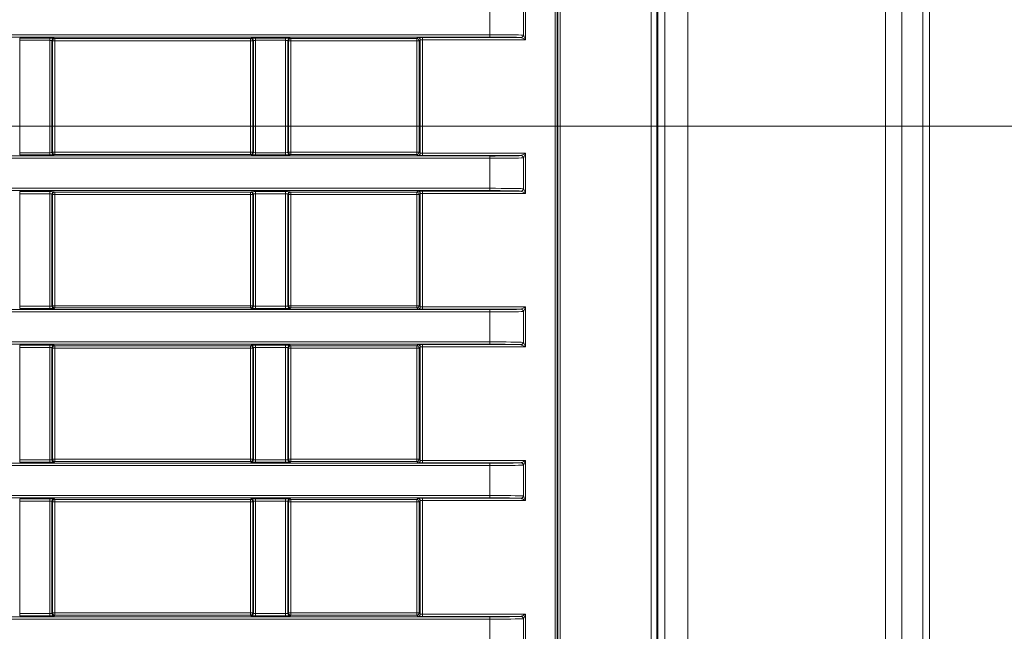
# Model space of a CAD drawing. Header units: millimetres. Extents: x 0 to 1118, y 0 to 864.
# Tile 140 of 146: x 360 to 382, y 455 to 469. Entities that reach past the tile are written whole.
import ezdxf

# ---------------------------------------------------------------- set-up
doc = ezdxf.new("R2010")
doc.units = ezdxf.units.MM
doc.styles.add('SLDTEXTSTYLE3', font='TXT', dxfattribs={"width": 0.605})
doc.dimstyles.new('SLDDIMSTYLE1', dxfattribs={"dimtxt": 3.175, "dimasz": 3.302, "dimexe": 0, "dimexo": 0.0625, "dimgap": 0.79375, "dimtad": 0, "dimtih": 1, "dimtoh": 1, "dimdec": 1, "dimlfac": 4, "dimrnd": 1e-09, "dimzin": 12, "dimdsep": 46, "dimtxsty": 'SLDTEXTSTYLE3', "dimsah": 1, "dimcen": 0.09, "dimadec": 0, "dimazin": 3, "dimtfac": 1, "dimtofl": 0, "dimtmove": 0, "dimatfit": 3, "dimfxl": 1, "dimfrac": 2, "dimtolj": 1, "dimtzin": 12, "dimarcsym": 0})
doc.dimstyles.new('SLDDIMSTYLE2', dxfattribs={"dimtxt": 3.175, "dimasz": 3.302, "dimexe": 0, "dimexo": 0.0625, "dimgap": 0.79375, "dimtad": 0, "dimtih": 1, "dimtoh": 1, "dimdec": 1, "dimlfac": 4, "dimrnd": 1e-09, "dimzin": 4, "dimdsep": 46, "dimtxsty": 'SLDTEXTSTYLE3', "dimsah": 1, "dimcen": 0.09, "dimadec": 0, "dimazin": 1, "dimtfac": 1, "dimtofl": 0, "dimtmove": 0, "dimatfit": 3, "dimfxl": 1, "dimfrac": 2, "dimtolj": 1, "dimtzin": 12, "dimarcsym": 0})

# ---------------------------------------------------------------- blocks, each defined once
blk = doc.blocks.new('_D')
at = {"color": 7, "linetype": 'Continuous', "lineweight": 0}
for p, q in [((289.561, 466.355), (439.976, 466.355)), ((438.376, 466.355), (438.376, 449.404)), ((438.376, 427.58), (438.376, 444.531)), ((376.919, 427.58), (439.976, 427.58))]:
    blk.add_line(p, q, dxfattribs=at)
for points in [[(438.376, 466.355), (437.868, 463.053), (438.884, 463.053)], [(438.376, 427.58), (438.884, 430.882), (437.868, 430.882)]]:
    blk.add_solid(points, dxfattribs=at)
at = {"color": 7, "linetype": 'Continuous', "lineweight": 0, "insert": (432.919, 448.624), "char_height": 3.175, "attachment_point": 1, "style": 'SLDTEXTSTYLE3'}
blk.add_mtext('155.1', dxfattribs=at)
blk = doc.blocks.new('_D_1')
at = {"color": 7, "linetype": 'Continuous', "lineweight": 0}
for p, q in [((365.399, 533.33), (459.026, 533.33)), ((457.426, 533.33), (457.426, 482.891)), ((457.426, 427.58), (457.426, 478.019)), ((376.919, 427.58), (459.026, 427.58))]:
    blk.add_line(p, q, dxfattribs=at)
for points in [[(457.426, 533.33), (456.918, 530.028), (457.934, 530.028)], [(457.426, 427.58), (457.934, 430.882), (456.918, 430.882)]]:
    blk.add_solid(points, dxfattribs=at)
at = {"color": 7, "linetype": 'Continuous', "lineweight": 0, "insert": (451.969, 482.111), "char_height": 3.175, "attachment_point": 1, "style": 'SLDTEXTSTYLE3'}
blk.add_mtext('423.0', dxfattribs=at)

msp = doc.modelspace()

# ---------------------------------------------------------------- linework, layer by layer
at = {"color": 7, "linetype": 'Continuous', "lineweight": 15}
for p, q in [((374.134, 436.03), (374.134, 494.63)), ((374.259, 494.63), (374.259, 436.03)), ((374.277, 494.638), (374.277, 436.022)), ((374.432, 493.705), (374.432, 436.955)), ((374.932, 493.705), (374.932, 436.955)), ((379.225, 493.705), (379.225, 436.955)), ((379.578, 493.705), (379.578, 436.955)), ((380.036, 493.705), (380.036, 436.955)), ((380.182, 493.705), (380.182, 436.955)), ((372.047, 439.075), (372.047, 491.584)), ((372.097, 491.584), (372.097, 439.075)), ((372.106, 439.066), (372.106, 491.594)), ((372.156, 491.594), (372.156, 439.066)), ((371.409, 469.101), (371.409, 468.231)), ((370.628, 468.34), (370.628, 468.992)), ((371.36, 468.329), (371.36, 469.004)), ((344.302, 468.34), (370.628, 468.34)), ((370.628, 468.29), (344.302, 468.29)), ((360.419, 468.268), (361.07, 468.268)), ((360.419, 468.268), (360.419, 468.218)), ((361.07, 468.218), (360.419, 468.218)), ((360.419, 468.218), (360.419, 465.778)), ((361.07, 468.268), (361.07, 468.218)), ((361.07, 465.778), (361.07, 468.218)), ((361.12, 468.216), (361.12, 465.78)), ((361.132, 468.205), (361.12, 468.216)), ((361.132, 465.791), (361.132, 468.205)), ((361.182, 468.205), (361.132, 468.205)), ((361.17, 468.266), (361.182, 468.255)), ((361.182, 468.255), (365.432, 468.255)), ((361.182, 468.255), (361.182, 468.205)), ((361.182, 468.205), (361.182, 465.791)), ((365.432, 468.205), (361.182, 468.205)), ((365.432, 468.255), (365.444, 468.266)), ((365.432, 468.205), (365.432, 468.255)), ((365.482, 468.205), (365.432, 468.205)), ((365.432, 465.791), (365.432, 468.205)), ((365.494, 468.216), (365.482, 468.205)), ((365.482, 468.205), (365.482, 465.791)), ((365.494, 465.78), (365.494, 468.216)), ((365.544, 468.268), (366.195, 468.268)), ((365.544, 468.268), (365.544, 468.218)), ((366.195, 468.218), (365.544, 468.218)), ((365.544, 468.218), (365.544, 465.778)), ((366.195, 468.268), (366.195, 468.218)), ((366.195, 465.778), (366.195, 468.218)), ((366.245, 468.216), (366.245, 465.78)), ((366.257, 468.205), (366.245, 468.216)), ((366.257, 465.791), (366.257, 468.205)), ((366.307, 468.205), (366.257, 468.205)), ((366.295, 468.266), (366.307, 468.255)), ((366.307, 468.255), (369.044, 468.255)), ((366.307, 468.255), (366.307, 468.205)), ((366.307, 468.205), (366.307, 465.791)), ((369.044, 468.205), (366.307, 468.205)), ((369.044, 468.255), (369.069, 468.279)), ((369.044, 468.255), (369.044, 468.205)), ((369.044, 465.791), (369.044, 468.205)), ((369.094, 468.205), (369.044, 468.205)), ((369.119, 468.229), (369.094, 468.205)), ((369.094, 468.205), (369.094, 465.791)), ((369.119, 465.767), (369.119, 468.229)), ((369.169, 468.281), (371.307, 468.281)), ((369.169, 468.281), (369.169, 468.231)), ((371.409, 468.231), (369.169, 468.231)), ((369.169, 468.231), (369.169, 465.765)), ((370.628, 468.34), (370.628, 468.29)), ((344.302, 465.706), (370.628, 465.706)), ((370.628, 465.656), (344.302, 465.656)), ((360.419, 465.778), (360.419, 465.728)), ((360.419, 465.778), (361.07, 465.778)), ((361.07, 465.728), (360.419, 465.728)), ((361.07, 465.778), (361.07, 465.728)), ((361.12, 465.78), (361.132, 465.791)), ((361.132, 465.791), (361.182, 465.791)), ((361.182, 465.741), (361.17, 465.73)), ((361.182, 465.791), (361.182, 465.741)), ((361.182, 465.791), (365.432, 465.791)), ((365.432, 465.741), (361.182, 465.741)), ((365.432, 465.741), (365.432, 465.791)), ((365.432, 465.791), (365.482, 465.791)), ((365.444, 465.73), (365.432, 465.741)), ((365.482, 465.791), (365.494, 465.78)), ((365.544, 465.778), (365.544, 465.728)), ((365.544, 465.778), (366.195, 465.778)), ((366.195, 465.728), (365.544, 465.728)), ((366.195, 465.778), (366.195, 465.728)), ((366.245, 465.78), (366.257, 465.791)), ((366.257, 465.791), (366.307, 465.791)), ((366.307, 465.741), (366.295, 465.73)), ((366.307, 465.791), (366.307, 465.741)), ((366.307, 465.791), (369.044, 465.791)), ((369.044, 465.741), (366.307, 465.741)), ((369.044, 465.741), (369.044, 465.791)), ((369.044, 465.791), (369.094, 465.791)), ((369.069, 465.717), (369.044, 465.741)), ((369.094, 465.791), (369.119, 465.767)), ((369.169, 465.715), (369.169, 465.765)), ((369.169, 465.765), (371.409, 465.765)), ((371.307, 465.715), (369.169, 465.715)), ((370.628, 465.656), (370.628, 465.706)), ((370.628, 465.004), (370.628, 465.656)), ((371.36, 464.992), (371.36, 465.667)), ((371.409, 465.765), (371.409, 464.895)), ((344.302, 465.004), (370.628, 465.004)), ((370.628, 465.004), (370.628, 464.954)), ((370.628, 464.954), (344.302, 464.954)), ((360.419, 464.932), (361.07, 464.932)), ((360.419, 464.932), (360.419, 464.882)), ((361.07, 464.882), (360.419, 464.882)), ((360.419, 464.882), (360.419, 462.442)), ((361.07, 464.932), (361.07, 464.882)), ((361.07, 462.442), (361.07, 464.882)), ((361.12, 464.88), (361.12, 462.444)), ((361.132, 464.869), (361.12, 464.88)), ((361.132, 462.455), (361.132, 464.869)), ((361.182, 464.869), (361.132, 464.869)), ((361.17, 464.93), (361.182, 464.919)), ((361.182, 464.919), (365.432, 464.919)), ((361.182, 464.919), (361.182, 464.869)), ((361.182, 464.869), (361.182, 462.455)), ((365.432, 464.869), (361.182, 464.869)), ((365.432, 464.919), (365.444, 464.93)), ((365.432, 464.869), (365.432, 464.919)), ((365.482, 464.869), (365.432, 464.869)), ((365.432, 462.455), (365.432, 464.869)), ((365.494, 464.88), (365.482, 464.869)), ((365.482, 464.869), (365.482, 462.455)), ((365.494, 462.444), (365.494, 464.88)), ((365.544, 464.932), (366.195, 464.932)), ((365.544, 464.932), (365.544, 464.882)), ((366.195, 464.882), (365.544, 464.882)), ((365.544, 464.882), (365.544, 462.442)), ((366.195, 464.932), (366.195, 464.882)), ((366.195, 462.442), (366.195, 464.882)), ((366.245, 464.88), (366.245, 462.444)), ((366.257, 464.869), (366.245, 464.88)), ((366.257, 462.455), (366.257, 464.869)), ((366.307, 464.869), (366.257, 464.869)), ((366.295, 464.93), (366.307, 464.919)), ((366.307, 464.919), (369.044, 464.919)), ((366.307, 464.919), (366.307, 464.869)), ((369.044, 464.869), (366.307, 464.869)), ((366.307, 464.869), (366.307, 462.455)), ((369.044, 464.919), (369.069, 464.943)), ((369.044, 464.919), (369.044, 464.869)), ((369.044, 462.455), (369.044, 464.869)), ((369.094, 464.869), (369.044, 464.869)), ((369.119, 464.893), (369.094, 464.869)), ((369.094, 464.869), (369.094, 462.455)), ((369.119, 462.431), (369.119, 464.893)), ((369.169, 464.945), (371.307, 464.945)), ((369.169, 464.945), (369.169, 464.895)), ((371.409, 464.895), (369.169, 464.895)), ((369.169, 464.895), (369.169, 462.429)), ((360.419, 462.442), (360.419, 462.392)), ((360.419, 462.442), (361.07, 462.442)), ((361.07, 462.442), (361.07, 462.392)), ((361.12, 462.444), (361.132, 462.455)), ((361.132, 462.455), (361.182, 462.455)), ((361.182, 462.455), (361.182, 462.405)), ((361.182, 462.455), (365.432, 462.455)), ((365.432, 462.405), (365.432, 462.455)), ((365.432, 462.455), (365.482, 462.455)), ((365.482, 462.455), (365.494, 462.444)), ((365.544, 462.442), (366.195, 462.442)), ((365.544, 462.442), (365.544, 462.392)), ((366.195, 462.442), (366.195, 462.392)), ((366.245, 462.444), (366.257, 462.455)), ((366.257, 462.455), (366.307, 462.455)), ((366.307, 462.455), (366.307, 462.405)), ((366.307, 462.455), (369.044, 462.455)), ((369.044, 462.405), (369.044, 462.455)), ((369.044, 462.455), (369.094, 462.455)), ((369.094, 462.455), (369.119, 462.431)), ((369.169, 462.379), (369.169, 462.429)), ((369.169, 462.429), (371.409, 462.429)), ((371.409, 462.429), (371.409, 461.559)), ((344.302, 462.37), (370.628, 462.37)), ((370.628, 462.32), (344.302, 462.32)), ((361.07, 462.392), (360.419, 462.392)), ((361.182, 462.405), (361.17, 462.394)), ((365.432, 462.405), (361.182, 462.405)), ((365.444, 462.394), (365.432, 462.405)), ((366.195, 462.392), (365.544, 462.392)), ((366.307, 462.405), (366.295, 462.394)), ((369.044, 462.405), (366.307, 462.405)), ((369.069, 462.381), (369.044, 462.405)), ((371.307, 462.379), (369.169, 462.379)), ((370.628, 462.32), (370.628, 462.37)), ((370.628, 461.668), (370.628, 462.32)), ((371.36, 461.656), (371.36, 462.331)), ((344.302, 461.668), (370.628, 461.668)), ((370.628, 461.618), (344.302, 461.618)), ((360.419, 461.596), (361.07, 461.596)), ((360.419, 461.596), (360.419, 461.546)), ((361.07, 461.596), (361.07, 461.546)), ((361.17, 461.594), (361.182, 461.583)), ((361.182, 461.583), (365.432, 461.583)), ((361.182, 461.583), (361.182, 461.533)), ((365.432, 461.583), (365.444, 461.594)), ((365.432, 461.533), (365.432, 461.583)), ((365.544, 461.596), (366.195, 461.596)), ((365.544, 461.596), (365.544, 461.546)), ((366.195, 461.596), (366.195, 461.546)), ((366.295, 461.594), (366.307, 461.583)), ((366.307, 461.583), (369.044, 461.583)), ((366.307, 461.583), (366.307, 461.533)), ((369.044, 461.583), (369.069, 461.607)), ((369.044, 461.583), (369.044, 461.533)), ((369.119, 461.557), (369.094, 461.533)), ((369.119, 459.094), (369.119, 461.557)), ((369.169, 461.609), (371.307, 461.609)), ((369.169, 461.609), (369.169, 461.559)), ((371.409, 461.559), (369.169, 461.559)), ((369.169, 461.559), (369.169, 459.093)), ((370.628, 461.668), (370.628, 461.618)), ((361.07, 461.546), (360.419, 461.546)), ((360.419, 461.546), (360.419, 459.106)), ((361.07, 459.106), (361.07, 461.546)), ((361.12, 461.544), (361.12, 459.108)), ((361.132, 461.533), (361.12, 461.544)), ((361.132, 459.119), (361.132, 461.533)), ((361.182, 461.533), (361.132, 461.533)), ((365.432, 461.533), (361.182, 461.533)), ((361.182, 461.533), (361.182, 459.119)), ((365.482, 461.533), (365.432, 461.533)), ((365.432, 459.119), (365.432, 461.533)), ((365.494, 461.544), (365.482, 461.533)), ((365.482, 461.533), (365.482, 459.119)), ((365.494, 459.108), (365.494, 461.544)), ((366.195, 461.546), (365.544, 461.546)), ((365.544, 461.546), (365.544, 459.106)), ((366.195, 459.106), (366.195, 461.546)), ((366.245, 461.544), (366.245, 459.108)), ((366.257, 461.533), (366.245, 461.544)), ((366.257, 459.119), (366.257, 461.533)), ((366.307, 461.533), (366.257, 461.533)), ((366.307, 461.533), (366.307, 459.119)), ((369.044, 461.533), (366.307, 461.533)), ((369.094, 461.533), (369.044, 461.533)), ((369.044, 459.119), (369.044, 461.533)), ((369.094, 461.533), (369.094, 459.119)), ((344.302, 459.034), (370.628, 459.034)), ((360.419, 459.106), (360.419, 459.056)), ((360.419, 459.106), (361.07, 459.106)), ((361.07, 459.056), (360.419, 459.056)), ((361.07, 459.106), (361.07, 459.056)), ((361.12, 459.108), (361.132, 459.119)), ((361.132, 459.119), (361.182, 459.119)), ((361.182, 459.069), (361.17, 459.058)), ((361.182, 459.119), (361.182, 459.069)), ((361.182, 459.119), (365.432, 459.119)), ((365.432, 459.069), (361.182, 459.069)), ((365.432, 459.069), (365.432, 459.119)), ((365.432, 459.119), (365.482, 459.119)), ((365.444, 459.058), (365.432, 459.069)), ((365.482, 459.119), (365.494, 459.108)), ((365.544, 459.106), (365.544, 459.056)), ((365.544, 459.106), (366.195, 459.106)), ((366.195, 459.056), (365.544, 459.056)), ((366.195, 459.106), (366.195, 459.056)), ((366.245, 459.108), (366.257, 459.119)), ((366.257, 459.119), (366.307, 459.119)), ((366.307, 459.069), (366.295, 459.058)), ((366.307, 459.119), (366.307, 459.069)), ((366.307, 459.119), (369.044, 459.119)), ((369.044, 459.069), (366.307, 459.069)), ((369.044, 459.069), (369.044, 459.119)), ((369.044, 459.119), (369.094, 459.119)), ((369.069, 459.044), (369.044, 459.069)), ((369.094, 459.119), (369.119, 459.094)), ((369.169, 459.043), (369.169, 459.093)), ((369.169, 459.093), (371.409, 459.093)), ((371.307, 459.043), (369.169, 459.043)), ((370.628, 458.984), (370.628, 459.034)), ((371.36, 458.32), (371.36, 458.995)), ((371.409, 459.093), (371.409, 458.223)), ((370.628, 458.984), (344.302, 458.984)), ((370.628, 458.332), (370.628, 458.984)), ((344.302, 458.332), (370.628, 458.332)), ((370.628, 458.282), (344.302, 458.282)), ((360.419, 458.26), (361.07, 458.26)), ((360.419, 458.26), (360.419, 458.21)), ((361.07, 458.21), (360.419, 458.21)), ((360.419, 458.21), (360.419, 455.77)), ((361.07, 458.26), (361.07, 458.21)), ((361.07, 455.77), (361.07, 458.21)), ((361.12, 458.208), (361.12, 455.771)), ((361.132, 458.196), (361.12, 458.208)), ((361.132, 455.783), (361.132, 458.196)), ((361.182, 458.196), (361.132, 458.196)), ((361.17, 458.258), (361.182, 458.246)), ((361.182, 458.246), (365.432, 458.246)), ((361.182, 458.246), (361.182, 458.196)), ((361.182, 458.196), (361.182, 455.783)), ((365.432, 458.196), (361.182, 458.196)), ((365.432, 458.246), (365.444, 458.258)), ((365.432, 458.196), (365.432, 458.246)), ((365.482, 458.196), (365.432, 458.196)), ((365.432, 455.783), (365.432, 458.196)), ((365.494, 458.208), (365.482, 458.196)), ((365.482, 458.196), (365.482, 455.783)), ((365.494, 455.771), (365.494, 458.208)), ((365.544, 458.26), (366.195, 458.26)), ((365.544, 458.26), (365.544, 458.21)), ((366.195, 458.21), (365.544, 458.21)), ((365.544, 458.21), (365.544, 455.77)), ((366.195, 458.26), (366.195, 458.21)), ((366.195, 455.77), (366.195, 458.21)), ((366.245, 458.208), (366.245, 455.771)), ((366.257, 458.196), (366.245, 458.208)), ((366.257, 455.783), (366.257, 458.196)), ((366.307, 458.196), (366.257, 458.196)), ((366.295, 458.258), (366.307, 458.246)), ((366.307, 458.246), (369.044, 458.246)), ((366.307, 458.246), (366.307, 458.196)), ((369.044, 458.196), (366.307, 458.196)), ((366.307, 458.196), (366.307, 455.783)), ((369.044, 458.246), (369.069, 458.271)), ((369.044, 458.246), (369.044, 458.196)), ((369.044, 455.783), (369.044, 458.196)), ((369.094, 458.196), (369.044, 458.196)), ((369.119, 458.221), (369.094, 458.196)), ((369.094, 458.196), (369.094, 455.783)), ((369.119, 455.758), (369.119, 458.221)), ((369.169, 458.273), (371.307, 458.273)), ((369.169, 458.273), (369.169, 458.223)), ((371.409, 458.223), (369.169, 458.223)), ((369.169, 458.223), (369.169, 455.757)), ((370.628, 458.332), (370.628, 458.282)), ((361.12, 455.771), (361.132, 455.783)), ((361.132, 455.783), (361.182, 455.783)), ((361.182, 455.783), (361.182, 455.733)), ((361.182, 455.783), (365.432, 455.783)), ((365.432, 455.733), (365.432, 455.783)), ((365.432, 455.783), (365.482, 455.783)), ((365.482, 455.783), (365.494, 455.771)), ((366.245, 455.771), (366.257, 455.783)), ((366.257, 455.783), (366.307, 455.783)), ((366.307, 455.783), (366.307, 455.733)), ((366.307, 455.783), (369.044, 455.783)), ((369.044, 455.733), (369.044, 455.783)), ((369.044, 455.783), (369.094, 455.783)), ((369.094, 455.783), (369.119, 455.758)), ((348.556, 455.697), (370.628, 455.697)), ((370.628, 455.647), (348.556, 455.647)), ((360.419, 455.77), (360.419, 455.72)), ((360.419, 455.77), (361.07, 455.77)), ((361.07, 455.72), (360.419, 455.72)), ((361.07, 455.77), (361.07, 455.72)), ((361.182, 455.733), (361.17, 455.721)), ((365.432, 455.733), (361.182, 455.733)), ((365.444, 455.721), (365.432, 455.733)), ((365.544, 455.77), (365.544, 455.72)), ((365.544, 455.77), (366.195, 455.77)), ((366.195, 455.72), (365.544, 455.72)), ((366.195, 455.77), (366.195, 455.72)), ((366.307, 455.733), (366.295, 455.721)), ((369.044, 455.733), (366.307, 455.733)), ((369.069, 455.708), (369.044, 455.733)), ((369.169, 455.707), (369.169, 455.757)), ((369.169, 455.757), (371.409, 455.757)), ((371.307, 455.707), (369.169, 455.707)), ((370.628, 455.697), (370.628, 455.647)), ((370.628, 454.996), (370.628, 455.647)), ((371.36, 454.984), (371.36, 455.659)), ((371.409, 455.757), (371.409, 454.887))]:
    msp.add_line(p, q, dxfattribs=at)
at = {"color": 7, "linetype": 'Continuous', "lineweight": 15, "flags": 128}
for points in [[(371.409, 468.231), (371.39, 468.241), (371.371, 468.25), (371.354, 468.258), (371.339, 468.266), (371.327, 468.272), (371.317, 468.277), (371.311, 468.28)], [(371.36, 468.329), (371.363, 468.323), (371.368, 468.313), (371.374, 468.301), (371.382, 468.286), (371.39, 468.269), (371.399, 468.25), (371.409, 468.231)], [(371.311, 465.716), (371.317, 465.719), (371.327, 465.724), (371.339, 465.73), (371.354, 465.738), (371.371, 465.746), (371.39, 465.755), (371.409, 465.765)], [(371.409, 465.765), (371.399, 465.746), (371.39, 465.727), (371.382, 465.71), (371.374, 465.695), (371.368, 465.683), (371.363, 465.673), (371.36, 465.667)], [(371.36, 464.992), (371.363, 464.986), (371.368, 464.977), (371.374, 464.965), (371.382, 464.95), (371.39, 464.933), (371.399, 464.914), (371.409, 464.895)], [(371.409, 464.895), (371.39, 464.904), (371.371, 464.914), (371.354, 464.922), (371.339, 464.93), (371.327, 464.936), (371.317, 464.941), (371.311, 464.944)], [(371.311, 462.38), (371.317, 462.383), (371.327, 462.388), (371.339, 462.394), (371.354, 462.402), (371.371, 462.41), (371.39, 462.419), (371.409, 462.429)], [(371.409, 462.429), (371.399, 462.41), (371.39, 462.391), (371.382, 462.374), (371.374, 462.359), (371.368, 462.347), (371.363, 462.337), (371.36, 462.331)], [(371.409, 461.559), (371.39, 461.568), (371.371, 461.578), (371.354, 461.586), (371.339, 461.594), (371.327, 461.6), (371.317, 461.605), (371.311, 461.608)], [(371.36, 461.656), (371.363, 461.65), (371.368, 461.641), (371.374, 461.629), (371.382, 461.613), (371.39, 461.596), (371.399, 461.578), (371.409, 461.559)], [(371.311, 459.044), (371.317, 459.047), (371.327, 459.052), (371.339, 459.058), (371.354, 459.065), (371.371, 459.074), (371.39, 459.083), (371.409, 459.093)], [(371.409, 459.093), (371.399, 459.074), (371.39, 459.055), (371.382, 459.038), (371.374, 459.023), (371.368, 459.011), (371.363, 459.001), (371.36, 458.995)], [(371.409, 458.223), (371.39, 458.232), (371.371, 458.241), (371.354, 458.25), (371.339, 458.258), (371.327, 458.264), (371.317, 458.268), (371.311, 458.271)], [(371.36, 458.32), (371.363, 458.314), (371.368, 458.305), (371.374, 458.292), (371.382, 458.277), (371.39, 458.26), (371.399, 458.242), (371.409, 458.223)], [(371.311, 455.708), (371.317, 455.711), (371.327, 455.716), (371.339, 455.722), (371.354, 455.729), (371.371, 455.738), (371.39, 455.747), (371.409, 455.757)], [(371.409, 455.757), (371.399, 455.737), (371.39, 455.719), (371.382, 455.702), (371.374, 455.687), (371.368, 455.674), (371.363, 455.665), (371.36, 455.659)]]:
    msp.add_lwpolyline(points, dxfattribs=at)
at = {"color": 7, "linetype": 'Continuous', "lineweight": 15}
for centre, radius, start, end in [((361.17, 468.216), 0.05, 90.0204, 179.9785), ((361.182, 468.205), 0.05, 90.0201, 179.9828), ((365.432, 468.205), 0.05, 0.0215, 89.9799), ((365.444, 468.216), 0.05, 0.0215, 89.9796), ((366.295, 468.216), 0.05, 90.0204, 179.9828), ((366.307, 468.205), 0.05, 90.0219, 179.9768), ((369.044, 468.205), 0.05, 0.0172, 89.9799), ((369.069, 468.229), 0.05, 0.0172, 89.9839), ((371.306, 468.33), 0.0495, 271.2068, 0.5958), ((371.309, 468.331), 0.0517, 273.1455, 356.8531), ((361.17, 465.78), 0.05, 180.0215, 269.9796), ((361.182, 465.791), 0.05, 180.0172, 269.9797), ((365.432, 465.791), 0.05, 270.0203, 359.9785), ((365.444, 465.78), 0.05, 270.0204, 359.9785), ((366.295, 465.78), 0.05, 180.0172, 269.9797), ((366.307, 465.791), 0.05, 180.0233, 269.9779), ((369.044, 465.791), 0.05, 270.0203, 359.9828), ((369.069, 465.767), 0.05, 270.016, 359.9828), ((371.306, 465.666), 0.0495, 359.4043, 88.7929), ((371.309, 465.665), 0.0517, 3.1471, 86.8542), ((371.306, 464.994), 0.0495, 271.2071, 0.5957), ((371.309, 464.995), 0.0517, 273.1458, 356.8529), ((361.17, 464.88), 0.05, 90.0204, 179.9785), ((361.182, 464.869), 0.05, 90.0203, 179.9828), ((365.432, 464.869), 0.05, 0.0215, 89.9797), ((365.444, 464.88), 0.05, 0.0215, 89.9796), ((366.295, 464.88), 0.05, 90.0203, 179.9828), ((366.307, 464.869), 0.05, 90.0221, 179.9767), ((369.044, 464.869), 0.05, 0.0172, 89.9797), ((369.069, 464.893), 0.05, 0.0172, 89.984), ((361.17, 462.444), 0.05, 180.0215, 269.9796), ((361.182, 462.455), 0.05, 180.0172, 269.9799), ((365.432, 462.455), 0.05, 270.0201, 359.9785), ((365.444, 462.444), 0.05, 270.0204, 359.9785), ((366.295, 462.444), 0.05, 180.0172, 269.9796), ((366.307, 462.455), 0.05, 180.0232, 269.9781), ((369.044, 462.455), 0.05, 270.0201, 359.9828), ((369.069, 462.431), 0.05, 270.0161, 359.9828), ((371.306, 462.329), 0.0495, 359.4042, 88.7932), ((371.309, 462.328), 0.0517, 3.1469, 86.8545), ((361.17, 461.544), 0.05, 90.0204, 179.9785), ((361.182, 461.533), 0.05, 90.0203, 179.9827), ((365.432, 461.533), 0.05, 0.0216, 89.9797), ((365.444, 461.544), 0.05, 0.0215, 89.9796), ((366.295, 461.544), 0.05, 90.0204, 179.9828), ((366.307, 461.533), 0.05, 90.0221, 179.9766), ((369.044, 461.533), 0.05, 0.0173, 89.9797), ((369.069, 461.557), 0.05, 0.0172, 89.9839), ((371.306, 461.658), 0.0495, 271.2068, 0.5958), ((371.309, 461.659), 0.0517, 273.146, 356.8529), ((361.17, 459.108), 0.05, 180.0211, 269.98), ((361.182, 459.119), 0.05, 180.0176, 269.9792), ((365.432, 459.119), 0.05, 270.0208, 359.9782), ((365.444, 459.108), 0.05, 270.02, 359.9789), ((366.295, 459.108), 0.05, 180.0168, 269.98), ((366.307, 459.119), 0.05, 180.0236, 269.9775), ((369.044, 459.119), 0.05, 270.0208, 359.9824), ((369.069, 459.094), 0.05, 270.0154, 359.983), ((371.306, 458.993), 0.0495, 359.4045, 88.7927), ((371.309, 458.992), 0.0517, 3.147, 86.8541), ((361.17, 458.208), 0.05, 90.0205, 179.9784), ((361.182, 458.196), 0.05, 90.0208, 179.9824), ((365.432, 458.196), 0.05, 0.0218, 89.9792), ((365.444, 458.208), 0.05, 0.0216, 89.9795), ((366.295, 458.208), 0.05, 90.0205, 179.9827), ((366.307, 458.196), 0.05, 90.0225, 179.9764), ((369.044, 458.196), 0.05, 0.0176, 89.9792), ((369.069, 458.221), 0.05, 0.0168, 89.9843), ((371.306, 458.322), 0.0495, 271.2073, 0.5955), ((371.309, 458.323), 0.0517, 273.1459, 356.853), ((361.182, 455.783), 0.05, 180.0171, 269.9808), ((365.432, 455.783), 0.05, 270.0193, 359.9786), ((366.307, 455.783), 0.05, 180.0232, 269.979), ((369.044, 455.783), 0.05, 270.0192, 359.9829), ((361.17, 455.771), 0.05, 180.0218, 269.9792), ((365.444, 455.771), 0.05, 270.0208, 359.9782), ((366.295, 455.771), 0.05, 180.0176, 269.9792), ((369.069, 455.758), 0.05, 270.016, 359.9829), ((371.306, 455.657), 0.0495, 359.4037, 88.7934), ((371.309, 455.656), 0.0517, 3.1464, 86.8547)]:
    msp.add_arc(centre, radius, start, end, dxfattribs=at)
for centre, major_axis, ratio, start_param, end_param in [((361.07, 468.266), (0.1, 0), 0.017455, 0.017453, 1.570796), ((361.07, 468.216), (0.05, 0), 0.03491, 0.017453, 1.570796), ((365.544, 468.266), (0.1, 0), 0.017455, 1.570796, 3.124139), ((365.544, 468.216), (0.05, 0), 0.03491, 1.570796, 3.124139), ((366.195, 468.266), (0.1, 0), 0.017455, 0.017453, 1.570796), ((366.195, 468.216), (0.05, 0), 0.03491, 0.017453, 1.570796), ((369.169, 468.279), (0.1, 0), 0.017455, 1.570796, 3.124139), ((369.169, 468.229), (0.05, 0), 0.03491, 1.570796, 3.124139), ((370.628, 468.328), (0.75, 0), 0.016291, 0.250106, 1.570796), ((370.628, 468.278), (0.7, 0), 0.017455, 0.250106, 1.570796), ((361.07, 465.78), (0.05, 0), 0.03491, 4.712389, 6.265732), ((361.07, 465.73), (0.1, 0), 0.017455, 4.712389, 6.265732), ((365.544, 465.73), (0.1, 0), 0.017455, 3.159046, 4.712389), ((365.544, 465.78), (0.05, 0), 0.03491, 3.159046, 4.712389), ((366.195, 465.78), (0.05, 0), 0.03491, 4.712389, 6.265732), ((366.195, 465.73), (0.1, 0), 0.017455, 4.712389, 6.265732), ((369.169, 465.717), (0.1, 0), 0.017455, 3.159046, 4.712389), ((369.169, 465.767), (0.05, 0), 0.03491, 3.159046, 4.712389), ((370.628, 465.718), (0.7, 0), 0.017455, 4.712389, 6.033079), ((370.628, 465.668), (0.75, 0), 0.016291, 4.712389, 6.033079), ((370.628, 464.992), (0.75, 0), 0.016291, 0.250106, 1.570796), ((361.07, 464.93), (0.1, 0), 0.017455, 0.017453, 1.570796), ((361.07, 464.88), (0.05, 0), 0.03491, 0.017453, 1.570796), ((365.544, 464.93), (0.1, 0), 0.017455, 1.570796, 3.124139), ((365.544, 464.88), (0.05, 0), 0.03491, 1.570796, 3.124139), ((366.195, 464.93), (0.1, 0), 0.017455, 0.017453, 1.570796), ((366.195, 464.88), (0.05, 0), 0.03491, 0.017453, 1.570796), ((369.169, 464.943), (0.1, 0), 0.017455, 1.570796, 3.124139), ((369.169, 464.893), (0.05, 0), 0.03491, 1.570796, 3.124139), ((370.628, 464.942), (0.7, 0), 0.017455, 0.250106, 1.570796), ((361.07, 462.444), (0.05, 0), 0.03491, 4.712389, 6.265732), ((365.544, 462.444), (0.05, 0), 0.03491, 3.159046, 4.712389), ((366.195, 462.444), (0.05, 0), 0.03491, 4.712389, 6.265732), ((369.169, 462.431), (0.05, 0), 0.03491, 3.159046, 4.712389), ((361.07, 462.394), (0.1, 0), 0.017455, 4.712389, 6.265732), ((365.544, 462.394), (0.1, 0), 0.017455, 3.159046, 4.712389), ((366.195, 462.394), (0.1, 0), 0.017455, 4.712389, 6.265732), ((369.169, 462.381), (0.1, 0), 0.017455, 3.159046, 4.712389), ((370.628, 462.382), (0.7, 0), 0.017455, 4.712389, 6.033079), ((370.628, 462.332), (0.75, 0), 0.016291, 4.712389, 6.033079), ((361.07, 461.594), (0.1, 0), 0.017455, 0.017453, 1.570796), ((365.544, 461.594), (0.1, 0), 0.017455, 1.570796, 3.124139), ((366.195, 461.594), (0.1, 0), 0.017455, 0.017453, 1.570796), ((369.169, 461.607), (0.1, 0), 0.017455, 1.570796, 3.124139), ((369.169, 461.557), (0.05, 0), 0.03491, 1.570796, 3.124139), ((370.628, 461.656), (0.75, 0), 0.016291, 0.250106, 1.570796), ((370.628, 461.606), (0.7, 0), 0.017455, 0.250106, 1.570796), ((361.07, 461.544), (0.05, 0), 0.03491, 0.017453, 1.570796), ((365.544, 461.544), (0.05, 0), 0.03491, 1.570796, 3.124139), ((366.195, 461.544), (0.05, 0), 0.03491, 0.017453, 1.570796), ((361.07, 459.108), (0.05, 0), 0.03491, 4.712389, 6.265732), ((361.07, 459.058), (0.1, 0), 0.017455, 4.712389, 6.265732), ((365.544, 459.058), (0.1, 0), 0.017455, 3.159046, 4.712389), ((365.544, 459.108), (0.05, 0), 0.03491, 3.159046, 4.712389), ((366.195, 459.108), (0.05, 0), 0.03491, 4.712389, 6.265732), ((366.195, 459.058), (0.1, 0), 0.017455, 4.712389, 6.265732), ((369.169, 459.045), (0.1, 0), 0.017455, 3.159046, 4.712389), ((369.169, 459.094), (0.05, 0), 0.03491, 3.159046, 4.712389), ((370.628, 459.046), (0.7, 0), 0.017455, 4.712389, 6.033079), ((370.628, 458.996), (0.75, 0), 0.016291, 4.712389, 6.033079), ((361.07, 458.258), (0.1, 0), 0.017455, 0.017453, 1.570796), ((361.07, 458.208), (0.05, 0), 0.03491, 0.017453, 1.570796), ((365.544, 458.258), (0.1, 0), 0.017455, 1.570796, 3.124139), ((365.544, 458.208), (0.05, 0), 0.03491, 1.570796, 3.124139), ((366.195, 458.258), (0.1, 0), 0.017455, 0.017453, 1.570796), ((366.195, 458.208), (0.05, 0), 0.03491, 0.017453, 1.570796), ((369.169, 458.271), (0.1, 0), 0.017455, 1.570796, 3.124139), ((369.169, 458.221), (0.05, 0), 0.03491, 1.570796, 3.124139), ((370.628, 458.32), (0.75, 0), 0.016291, 0.250106, 1.570796), ((370.628, 458.27), (0.7, 0), 0.017455, 0.250106, 1.570796), ((361.07, 455.771), (0.05, 0), 0.03491, 4.712389, 6.265732), ((361.07, 455.721), (0.1, 0), 0.017455, 4.712389, 6.265732), ((365.544, 455.721), (0.1, 0), 0.017455, 3.159046, 4.712389), ((365.544, 455.771), (0.05, 0), 0.03491, 3.159046, 4.712389), ((366.195, 455.771), (0.05, 0), 0.03491, 4.712389, 6.265732), ((366.195, 455.721), (0.1, 0), 0.017455, 4.712389, 6.265732), ((369.169, 455.708), (0.1, 0), 0.017455, 3.159046, 4.712389), ((369.169, 455.758), (0.05, 0), 0.03491, 3.159046, 4.712389), ((370.628, 455.71), (0.7, 0), 0.017455, 4.712389, 6.033079), ((370.628, 455.66), (0.75, 0), 0.016291, 4.712389, 6.033079)]:
    msp.add_ellipse(centre, major_axis=major_axis, ratio=ratio, start_param=start_param, end_param=end_param, dxfattribs=at)
for points in [[(371.311, 468.28), (371.31, 468.281), (371.308, 468.281), (371.307, 468.281)], [(371.355, 468.331), (371.357, 468.331), (371.359, 468.33), (371.36, 468.329)], [(371.307, 465.715), (371.308, 465.715), (371.31, 465.715), (371.311, 465.716)], [(371.36, 465.667), (371.359, 465.666), (371.357, 465.665), (371.355, 465.665)], [(371.355, 464.995), (371.357, 464.995), (371.359, 464.994), (371.36, 464.992)], [(371.311, 464.944), (371.31, 464.944), (371.308, 464.945), (371.307, 464.945)], [(371.307, 462.379), (371.308, 462.379), (371.31, 462.379), (371.311, 462.38)], [(371.36, 462.331), (371.359, 462.33), (371.357, 462.329), (371.355, 462.329)], [(371.311, 461.608), (371.31, 461.608), (371.308, 461.609), (371.307, 461.609)], [(371.355, 461.659), (371.357, 461.659), (371.359, 461.658), (371.36, 461.656)], [(371.307, 459.043), (371.308, 459.043), (371.31, 459.043), (371.311, 459.044)], [(371.36, 458.995), (371.359, 458.994), (371.357, 458.993), (371.355, 458.993)], [(371.311, 458.271), (371.31, 458.272), (371.308, 458.273), (371.307, 458.273)], [(371.355, 458.323), (371.357, 458.323), (371.359, 458.322), (371.36, 458.32)], [(371.307, 455.707), (371.308, 455.707), (371.31, 455.707), (371.311, 455.708)], [(371.36, 455.659), (371.359, 455.658), (371.357, 455.657), (371.355, 455.657)]]:
    msp.add_open_spline(points, degree=3, dxfattribs=at)

# ---------------------------------------------------------------- dimensions: what is measured, and where the dimension line sits
at = {"color": 7, "linetype": 'Continuous', "lineweight": 0}
for base, p1, dimstyle, picture, middle in [((457.426, 427.58), (363.799, 533.33), 'SLDDIMSTYLE2', '_D_1', (457.426, 480.455)), ((438.376, 427.58), (287.961, 466.355), 'SLDDIMSTYLE1', '_D', (438.376, 446.967))]:
    dim = msp.add_linear_dim(base=base, p1=p1, p2=(375.319, 427.58), angle=90, dimstyle=dimstyle, dxfattribs=at)
    dim.commit()
    dim.dimension.update_dxf_attribs({"geometry": picture, "text_midpoint": middle, "dimtype": 160})

doc.saveas('drawing.dxf')
